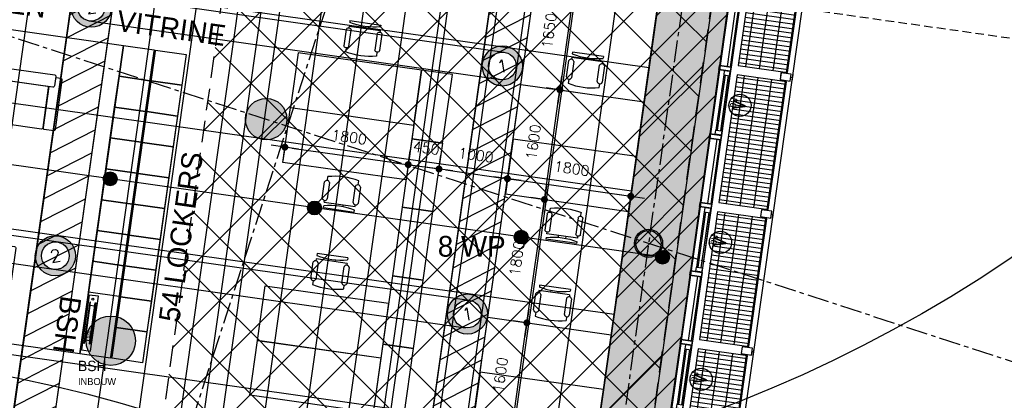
# Model space of a CAD drawing. Header units: millimetres. Extents: x -4106 to 114694, y -37499 to 54647.
# Tile 93 of 109: x 82098 to 96333, y 1780 to 7281. Entities that reach past the tile are written whole.
import ezdxf
from ezdxf.enums import TextEntityAlignment as Align

# ---------------------------------------------------------------- set-up
doc = ezdxf.new("R2010")
doc.units = ezdxf.units.MM
doc.header["$LTSCALE"] = 50
for name, pattern in [('B0301', [25, 12.5, -6.25, 0, -6.25]), ('B0401', [7.5, 5, -2.5]), ('B0702', [4.6875, 3.125, -1.5625]), ('XREF_05-werkset$0$B0702', [4.6875, 3.125, -1.5625]), ('XREF_STRAMIEN$0$B0201', [50, 31.25, -6.25, 6.25, -6.25])]:
    doc.linetypes.add(name, pattern=pattern)
for name, color, linetype in [('FOK_ BRANDSLANGHASPELS', 2, 'Continuous'), ('FOK_02B_SOLIDS', 253, 'Continuous'), ('FOK_05---_TEKST_25', 2, 'Continuous'), ('FOK_07_STRAMIEN', 13, 'B0301'), ('FOK_08---_MAATVOERING', 2, 'Continuous'), ('FOK_22_BINNENWANDEN', 2, 'Continuous'), ('FOK_72_VAST MEUBILAIR', 1, 'Continuous'), ('FOK_82_LOS MEUBILAIR', 1, 'Continuous'), ('XREF_05-werkset$0$AA23NH2-_STAAL', 242, 'Continuous'), ('XREF_05-werkset$0$AA28G---_PREFABBETON', 242, 'Continuous'), ('XREF_05-werkset$0$AI28XH2-_STAAL', 1, 'Continuous'), ('XREF_05-werkset$0$AI31----_BUITENKOZ', 242, 'Continuous'), ('XREF_05-werkset$0$AI31XH4-_ALUMINIUM', 242, 'Continuous'), ('XREF_05-werkset$0$AI32XI--_HOUT', 242, 'Continuous'), ('XREF_05-werkset$0$AL$1A---_ALGEMEEN', 7, 'Continuous'), ('XREF_05-werkset$0$AL21RO0-_GLASPLAAT', 2, 'Continuous'), ('XREF_05-werkset$0$AL23NH2-_STAAL', 1, 'Continuous'), ('XREF_05-werkset$0$AL28G---_PREFABBETON', 4, 'Continuous'), ('XREF_05-werkset$0$AL28XH2-_STAAL', 4, 'Continuous'), ('XREF_05-werkset$0$AL31----_BUITENKOZ', 2, 'Continuous'), ('XREF_05-werkset$0$AL31XH4-_ALUMINIUM', 2, 'Continuous'), ('XREF_05-werkset$0$ALR3OR3-_OPPR30', 242, 'Continuous'), ('XREF_05-werkset$0$AT$1A---_ALGEMEEN', 7, 'Continuous'), ('XREF_05-werkset$0$AT$8A---_HULPLIJNEN', 241, 'Continuous'), ('XREF_05_PLAFOND$0$AA00VV4-_SOLID252', 254, 'Continuous'), ('XREF_05_PLAFOND$0$AA45----_PLAFONDAFW', 1, 'Continuous'), ('XREF_05_PLAFOND$0$AI45----_PLAFONDAFW', 2, 'Continuous'), ('XREF_05_Sprinkler installatie$0$verzonken sprinkler', 6, 'Continuous'), ('XREF_05_Sprinkler installatie$0$WL524---', 4, 'Continuous'), ('XREF_05_Sprinkler installatie$0$WL531---', 3, 'Continuous'), ('XREF_05_Sprinkler installatie$0$WL6516--', 4, 'Continuous'), ('XREF_05_Vloergoot installaties$0$EL6131--_VG', 3, 'Continuous'), ('XREF_05_Vloergoot installaties$0$EL6222--', 3, 'Continuous'), ('XREF_STRAMIEN$0$AL$7A---_STRAMIEN', 1, 'XREF_STRAMIEN$0$B0201')]:
    doc.layers.add(name, color=color, linetype=linetype)
doc.styles.add('FOK-DIM', font='romans.shx')
doc.styles.add('XREF_05-werkset$0$00_100', font='ABTPR.SHX', dxfattribs={"width": 0.8, "height": 120})
doc.styles.add('XREF_05-werkset$0$02_100', font='ABTPR.SHX', dxfattribs={"width": 0.8, "height": 250})
doc.styles.add('XREF_05_Sprinkler installatie$0$Standard', font='txt')
doc.styles.add('XREF_05_Vloergoot installaties$0$BURO-018', font='simplex.shx', dxfattribs={"height": 180})
doc.dimstyles.new('FOK-100', dxfattribs={"dimscale": 100, "dimtxt": 1.5, "dimasz": 1, "dimexe": 2, "dimexo": 0, "dimgap": 2, "dimtad": 1, "dimdec": 0, "dimzin": 11, "dimdsep": 46, "dimtxsty": 'FOK-DIM', "dimblk1": 'DOT', "dimblk2": 'DOT', "dimsah": 1, "dimcen": 2.5, "dimclrd": 256, "dimclre": 256, "dimclrt": 256, "dimadec": 0, "dimazin": 0, "dimtfac": 1, "dimtdec": 0, "dimtix": 1, "dimtmove": 2, "dimatfit": 3, "dimldrblk": 'DOT', "dimfxl": 2, "dimtolj": 1, "dimtzin": 0, "dimarcsym": 0})
pattern_1 = [(27.02, (0, 0), (-124.9329, 244.9832), [])]

# ---------------------------------------------------------------- blocks, each defined once
blk = doc.blocks.new('XREF_05-werkset$0$V-H-28G001_B09145W02')
at = {"layer": 'XREF_05-werkset$0$AA28G---_PREFABBETON'}
h = blk.add_hatch(color=254, dxfattribs=at)
edge = h.paths.add_edge_path()
edge.add_arc((0, 0), 300, 0, 360)
h = blk.add_hatch(dxfattribs=at)
h.set_pattern_fill('KALKZST', color=1, scale=880, style=0)
h.set_pattern_definition([(45, (-25612.5, -9670.3), (-390.278, 390.278), [])])
edge = h.paths.add_edge_path()
edge.add_arc((0, 0), 300, 0, 360)
at = {"layer": 'XREF_05-werkset$0$AL28G---_PREFABBETON'}
blk.add_circle((0, 0), 300, dxfattribs=at)
blk = doc.blocks.new('XREF_05-werkset$0$281B406F')
for radius in [203, 183]:
    blk.add_circle((0, 0), radius)
blk = doc.blocks.new('XREF_05-werkset$0$V-H-28X00A_09145B1')
blk.add_blockref('XREF_05-werkset$0$V-H-28G001_B09145W02', (85662, 5843))
at = {"layer": 'XREF_05-werkset$0$AL28XH2-_STAAL'}
blk.add_blockref('XREF_05-werkset$0$281B406F', (91190, 4049), dxfattribs=at)
blk = doc.blocks.new('XREF_05-werkset$0$281KOF8D')
blk.add_lwpolyline([(-50, -75), (50, -75), (50, 75), (-50, 75)], close=True)
blk = doc.blocks.new('XREF_05-werkset$0$V-H-00-01Z_09145B1')
at = {"layer": 'XREF_05-werkset$0$AA23NH2-_STAAL', "color": 13}
for p, q in [((108, -820), (108, -100)), ((174, -820), (174, -100)), ((240, -820), (240, -100)), ((306, -820), (306, -100)), ((372, -820), (372, -100)), ((438, -820), (438, -100)), ((504, -820), (504, -100)), ((570, -820), (570, -100)), ((636, -820), (636, -100)), ((702, -820), (702, -100)), ((768, -820), (768, -100)), ((834, -820), (834, -100)), ((900, -820), (900, -100)), ((966, -820), (966, -100)), ((1032, -820), (1032, -100)), ((1098, -820), (1098, -100)), ((1164, -820), (1164, -100)), ((1230, -820), (1230, -100)), ((1296, -820), (1296, -100)), ((1362, -820), (1362, -100)), ((1428, -820), (1428, -100)), ((1494, -820), (1494, -100)), ((1560, -820), (1560, -100)), ((1626, -820), (1626, -100)), ((1692, -820), (1692, -100)), ((1758, -820), (1758, -100)), ((1824, -820), (1824, -100)), ((1890, -820), (1890, -100)), ((67, -211), (1933, -211)), ((67, -409), (1933, -409)), ((67, -607), (1933, -607)), ((67, -805), (1933, -805))]:
    blk.add_line(p, q, dxfattribs=at)
at = {"layer": 'XREF_05-werkset$0$AI28XH2-_STAAL'}
for p, q in [((-50, -901), (50, -901)), ((1950, -901), (2050, -901))]:
    blk.add_line(p, q, dxfattribs=at)
at = {"layer": 'XREF_05-werkset$0$AL21RO0-_GLASPLAAT', "color": 3}
blk.add_lwpolyline([(0, -900), (2000, -900)], dxfattribs=at)
at = {"layer": 'XREF_05-werkset$0$AL23NH2-_STAAL'}
blk.add_lwpolyline([(1933, -100), (67, -100), (67, -820), (67, -820), (67, -820), (1933, -820), (1933, -100), (1933, -100)], close=True, dxfattribs=at)
at = {"layer": 'XREF_05-werkset$0$AL28XH2-_STAAL'}
for p, q in [((0, -901), (0, -875)), ((2000, -901), (2000, -875))]:
    blk.add_line(p, q, dxfattribs=at)
at = {"layer": 'XREF_05-werkset$0$AL28XH2-_STAAL', "rotation": 180}
for p in [(0, -800), (2000, -800)]:
    blk.add_blockref('XREF_05-werkset$0$281KOF8D', p, dxfattribs=at)
blk = doc.blocks.new('XREF_05-werkset$0$V-K-39-003X_B09145W02')
at = {"color": 0, "linetype": 'ByBlock'}
blk.add_lwpolyline([(60, 9), (60, -161), (0, -161), (0, 9)], close=True, dxfattribs=at)
blk = doc.blocks.new('XREF_05-werkset$0$V-K-39-003S_B09145W02')
at = {"color": 0, "linetype": 'ByBlock'}
blk.add_lwpolyline([(-60, 9), (-60, -161), (0, -161), (0, 9)], close=True, dxfattribs=at)
blk = doc.blocks.new('XREF_05-werkset$0$V-H-31-00KS_B09145W02')
at = {"layer": 'XREF_05-werkset$0$AI31----_BUITENKOZ'}
for p, q in [((-60, 89.5), (-1000, 89.5)), ((-60, -80.5), (-1000, -80.5))]:
    blk.add_line(p, q, dxfattribs=at)
at = {"layer": 'XREF_05-werkset$0$AL31----_BUITENKOZ'}
for p, q in [((-60, -20.5), (-1000, -20.5)), ((-60, -65.5), (-1000, -65.5))]:
    blk.add_line(p, q, dxfattribs=at)
for name, p in [('XREF_05-werkset$0$V-K-39-003X_B09145W02', (-1060, 80.5)), ('XREF_05-werkset$0$V-K-39-003S_B09145W02', (0, 80.5))]:
    blk.add_blockref(name, p, dxfattribs=at)
blk = doc.blocks.new('XREF_05-werkset$0$V-K-39-005X_B09145W02')
at = {"color": 0}
blk.add_lwpolyline([(67, 0), (67, -85), (0, -85), (0, 0)], close=True, dxfattribs=at)
blk = doc.blocks.new('XREF_05-werkset$0$V-K-39-005S_B09145W02')
at = {"color": 0}
blk.add_lwpolyline([(-67, 0), (-67, -85), (0, -85), (0, 0)], close=True, dxfattribs=at)
blk = doc.blocks.new('XREF_05-werkset$0$V-H-31-00JS_B09145W02')
at = {"layer": 'XREF_05-werkset$0$AI31XH4-_ALUMINIUM'}
for p, q in [((-60, 90), (-1000, 90)), ((-127, 10), (-933, 10)), ((-60, -80), (-1000, -80)), ((-127, -76), (-933, -76))]:
    blk.add_line(p, q, dxfattribs=at)
at = {"layer": 'XREF_05-werkset$0$AL$1A---_ALGEMEEN'}
blk.add_circle((-530, -284), 161, dxfattribs=at)
at = {"layer": 'XREF_05-werkset$0$AL31XH4-_ALUMINIUM'}
for p, q in [((-127, -10), (-933, -10)), ((-127, -56), (-933, -56))]:
    blk.add_line(p, q, dxfattribs=at)
for name, p in [('XREF_05-werkset$0$V-K-39-003X_B09145W02', (-1060, 80)), ('XREF_05-werkset$0$V-K-39-003S_B09145W02', (0, 80))]:
    blk.add_blockref(name, p, dxfattribs=at)
at = {"layer": 'XREF_05-werkset$0$AL31XH4-_ALUMINIUM', "xscale": 0.8955223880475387}
for name, p in [('XREF_05-werkset$0$V-K-39-005X_B09145W02', (-993, 10)), ('XREF_05-werkset$0$V-K-39-005S_B09145W02', (-67, 10))]:
    blk.add_blockref(name, p, dxfattribs=at)
at = {"layer": 'XREF_05-werkset$0$AT$1A---_ALGEMEEN', "color": 7, "style": 'XREF_05-werkset$0$02_100', "width": 0.8}
blk.add_text('v', height=250, dxfattribs=at).set_placement((-530, -241), align=Align.MIDDLE_CENTER)
at = {"layer": 'XREF_05-werkset$0$AT$8A---_HULPLIJNEN', "color": 1, "style": 'XREF_05-werkset$0$00_100', "width": 0.8}
blk.add_text('bu', height=120, dxfattribs=at).set_placement((-577, -234))
blk = doc.blocks.new('XREF_05-werkset')
at = {"layer": 'XREF_05-werkset$0$AI32XI--_HOUT'}
blk.add_lwpolyline([(31191, 21080), (22128, 21566), (24131, 36865), (96261, 36865), (87027, -28343), (68250, -22249)], dxfattribs=at)
at = {"layer": 'XREF_05-werkset$0$ALR3OR3-_OPPR30', "linetype": 'XREF_05-werkset$0$B0702'}
blk.add_lwpolyline([(60436, 20099), (31231, 21828), (22997, 22270), (24807, 36095), (95374, 36095), (86393, -27328), (68974, -21675), (69214, 10716, 0.399143)], format="xyb", close=True, dxfattribs=at)
blk.add_blockref('XREF_05-werkset$0$V-H-28X00A_09145B1', (0, 0))
at = {"color": 4, "rotation": 81.940000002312}
for p in [(92379, 6566), (92099, 4586), (91818, 2606), (91538, 625)]:
    blk.add_blockref('XREF_05-werkset$0$V-H-00-01Z_09145B1', p, dxfattribs=at)
at = {"rotation": 81.940000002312}
for name, p in [('XREF_05-werkset$0$V-H-31-00KS_B09145W02', (92444, 7597)), ('XREF_05-werkset$0$V-H-31-00JS_B09145W02', (92304, 6607)), ('XREF_05-werkset$0$V-H-31-00KS_B09145W02', (92163, 5617)), ('XREF_05-werkset$0$V-H-31-00JS_B09145W02', (92023, 4627)), ('XREF_05-werkset$0$V-H-31-00KS_B09145W02', (91883, 3637)), ('XREF_05-werkset$0$V-H-31-00JS_B09145W02', (91743, 2647))]:
    blk.add_blockref(name, p, dxfattribs=at)
blk = doc.blocks.new('XREF_STRAMIEN')
at = {"layer": 'XREF_STRAMIEN$0$AL$7A---_STRAMIEN', "ltscale": 0.2}
for p, q in [((96792.1, 43612.9), (86223.3, -31020.5)), ((4081.1, 32318.5), (99881.1, 1228.2))]:
    blk.add_line(p, q, dxfattribs=at)
blk.add_lwpolyline([(98261.3, 43612.9), (74241, -30401.8)], dxfattribs=at)
blk = doc.blocks.new('XREF_05_PLAFOND')
at = {"layer": 'XREF_05_PLAFOND$0$AA00VV4-_SOLID252'}
h = blk.add_hatch(color=256, dxfattribs=at)
edge = h.paths.add_edge_path(flags=16)
edge.add_line((31231, 21828), (22997, 22270))
edge.add_line((22997, 22270), (24807, 36095))
edge.add_line((24807, 36095), (95374, 36095))
edge.add_line((95374, 36095), (86393, -27328))
edge.add_line((86393, -27328), (68974, -21675))
edge.add_line((68974, -21675), (69214, 10716))
edge.add_arc((59885, 10785), 9330, 359.5745, 446.6108)
edge.add_line((60436, 20099), (31231, 21828))
edge = h.paths.add_edge_path()
edge.add_line((31161, 20520), (31178, 20830))
edge.add_line((31178, 20830), (60378, 19101))
edge.add_arc((59885, 10785), 8330, -0.4255, 86.6075, ccw=False)
edge.add_line((68215, 10723), (67969, -22305))
edge.add_line((67969, -22305), (67940, -22396))
edge.add_line((67940, -22396), (87220, -28653))
edge.add_line((87220, -28653), (96531, 37100))
edge.add_line((96531, 37100), (23925, 37100))
edge.add_line((23925, 37100), (21807, 20927))
edge.add_line((21807, 20927), (31096, 20429))
edge.add_line((31096, 20429), (31101, 20524))
edge.add_line((31101, 20524), (31161, 20520))
at = {"layer": 'XREF_05_PLAFOND$0$AA45----_PLAFONDAFW'}
h = blk.add_hatch(dxfattribs=at)
h.set_pattern_fill('ANSI31', color=256, scale=2200, angle=342.02, style=0)
h.set_pattern_definition(pattern_1)
h.paths.add_polyline_path([(84076, -26576), (84655, -26764), (93556, 36095), (92950, 36095)])
h = blk.add_hatch(dxfattribs=at)
h.set_pattern_fill('ANSI31', color=256, scale=2200, angle=342.02, style=0)
h.set_pattern_definition(pattern_1)
edge = h.paths.add_edge_path()
edge.add_line((79924, -13100), (78282, -24696))
edge.add_line((78282, -24696), (78861, -24884))
edge.add_line((78861, -24884), (85620, 22847))
edge.add_line((85620, 22847), (85032, 22975))
edge.add_line((85032, 22975), (80378, -9893))
edge.add_arc((74999, -10767), 5450, -25.3452, 9.2252, ccw=False)
at = {"layer": 'XREF_05_PLAFOND$0$AI45----_PLAFONDAFW'}
h = blk.add_hatch(dxfattribs=at)
h.set_pattern_fill('_USER,_O', color=256, scale=600, angle=90, pattern_type=0)
h.set_pattern_definition([(81.94, (95233.5, 35104.6), (-594.073, 84.126), [])])
edge = h.paths.add_edge_path(flags=16)
edge.add_arc((41622, 26897), 5450, 0, 360)
h.paths.add_polyline_path([(49934, 30177), (51534, 30177), (51534, 27777), (49934, 27777)], flags=16)
edge = h.paths.add_edge_path(flags=16)
edge.add_arc((86127, 26613), 3800, 0, 360)
edge = h.paths.add_edge_path(flags=16)
edge.add_arc((74999, -10767), 5450, 0, 360)
edge = h.paths.add_edge_path()
edge.add_line((31231, 21828), (22997, 22270))
edge.add_line((22997, 22270), (24807, 36095))
edge.add_line((24807, 36095), (95374, 36095))
edge.add_line((95374, 36095), (86393, -27328))
edge.add_line((86393, -27328), (68974, -21675))
edge.add_line((68974, -21675), (69214, 10716))
edge.add_arc((59885, 10785), 9330, 359.5745, 446.6108)
edge.add_line((60436, 20099), (31231, 21828))
h = blk.add_hatch(dxfattribs=at)
h.set_pattern_fill('_USER,_O', color=256, scale=1800, pattern_type=0)
h.set_pattern_definition([(351.94, (95233.5, 35104.6), (252.378, 1782.22), [])])
edge = h.paths.add_edge_path(flags=16)
edge.add_arc((74999, -10767), 5450, 0, 360)
edge = h.paths.add_edge_path(flags=16)
edge.add_arc((41622, 26897), 5450, 0, 360)
h.paths.add_polyline_path([(49934, 30177), (51534, 30177), (51534, 27777), (49934, 27777)], flags=16)
edge = h.paths.add_edge_path(flags=16)
edge.add_arc((86127, 26613), 3800, 0, 360)
edge = h.paths.add_edge_path()
edge.add_line((31231, 21828), (22997, 22270))
edge.add_line((22997, 22270), (24807, 36095))
edge.add_line((24807, 36095), (95374, 36095))
edge.add_line((95374, 36095), (86393, -27328))
edge.add_line((86393, -27328), (68974, -21675))
edge.add_line((68974, -21675), (69214, 10716))
edge.add_arc((59885, 10785), 9330, 359.5745, 446.6108)
edge.add_line((60436, 20099), (31231, 21828))
at = {"layer": 'XREF_05_PLAFOND$0$AA45----_PLAFONDAFW'}
blk.add_lwpolyline([(84076, -26576), (84655, -26764), (93556, 36095), (92950, 36095)], close=True, dxfattribs=at)
blk.add_lwpolyline([(79924, -13100), (78282, -24696), (78861, -24884), (85620, 22847), (85032, 22975), (80378, -9893, -0.151996)], format="xyb", close=True, dxfattribs=at)
blk = doc.blocks.new('XREF_05_Sprinkler installatie$0$SP-KOP02')
at = {"color": 0, "linetype": 'Continuous'}
for p, q in [((-0.87, -0.02), (0.02, 0.87)), ((-0.85, -0.22), (0.22, 0.85)), ((-0.84, 0.23), (-0.23, 0.84)), ((-0.79, -0.38), (0.38, 0.79)), ((-0.7, -0.52), (0.52, 0.7)), ((-0.6, -0.64), (0.64, 0.6)), ((-0.47, -0.74), (0.74, 0.47)), ((-0.32, -0.81), (0.81, 0.32)), ((-0.14, -0.86), (0.86, 0.14)), ((0.07, -0.87), (0.87, -0.07)), ((0.38, -0.79), (0.79, -0.38))]:
    blk.add_line(p, q, dxfattribs=at)
at = {"color": 0, "linetype": 'Continuous', "const_width": 0.875}
blk.add_lwpolyline([(-0.44, 0, 1), (0.44, 0, 1)], format="xyb", close=True, dxfattribs=at)
at = {"color": 0, "linetype": 'Continuous'}
for radius in [1, 0.875]:
    blk.add_circle((0, 0), radius, dxfattribs=at)
at = {"color": 0, "linetype": 'Continuous', "style": 'XREF_05_Sprinkler installatie$0$Standard', "flags": 1}
for tag, p in [('SP_MATCODE', (2, 2)), ('SP_TEMP', (2, -3)), ('SP_DOORL', (2, -5)), ('SP_KFACT', (2, -7)), ('SP_SPRHK', (2, -9)), ('SP_KLEP', (2, -11))]:
    blk.add_attdef(tag, p, '', height=1, dxfattribs=at)
blk = doc.blocks.new('XREF_05_Sprinkler installatie')
at = {"layer": 'XREF_05_Sprinkler installatie$0$verzonken sprinkler'}
h = blk.add_hatch(dxfattribs=at)
h.set_pattern_fill('JIS_WOOD', color=256, scale=500, style=0)
h.set_pattern_definition([(45, (3.27, -36464.7), (-250, 250), [])])
h.paths.add_polyline_path([(24807, 36095), (95374, 36095), (86393, -27327), (68969, -21673), (69211, 10226), (69062, 12468), (68691, 13867), (68341, 14728), (67609, 16019), (67276, 16479), (66138, 17710), (64799, 18714), (64109, 19104), (63010, 19574), (61838, 19909), (60552, 20091), (59093, 20179), (23005, 22333)], flags=16)
h.paths.add_polyline_path([(24131, 36865), (96542, 37109), (87228, -28665), (68231, -22243), (68457, 9789), (68440, 11432), (68332, 12290), (67835, 13662), (67691, 14033), (66839, 15594), (65842, 16785), (63694, 18334), (62337, 18877), (59567, 19359), (56814, 19564), (22128, 21567)])
for points in [[(24131, 36865), (96542, 37109), (87228, -28665), (68231, -22243), (68457, 9789), (68440, 11432), (68332, 12290), (67835, 13662), (67691, 14033), (66839, 15594), (65842, 16785), (63694, 18334), (62337, 18877), (59567, 19359), (56814, 19564), (22128, 21567)], [(24807, 36095), (95374, 36095), (86393, -27327), (68969, -21673), (69211, 10226), (69062, 12468), (68691, 13867), (68341, 14728), (67609, 16019), (67276, 16479), (66138, 17710), (64799, 18714), (64109, 19104), (63010, 19574), (61838, 19909), (60552, 20091), (59093, 20179), (23005, 22333)]]:
    blk.add_lwpolyline(points, close=True, dxfattribs=at)
at = {"layer": 'XREF_05_Sprinkler installatie$0$WL524---'}
for p, q in [((81514, -21380), (87643, 21897)), ((80410, 5412), (91438, 3850))]:
    blk.add_line(p, q, dxfattribs=at)
at = {"layer": 'XREF_05_Sprinkler installatie$0$WL531---'}
blk.add_line((86405, -5152), (88811, 11841), dxfattribs=at)
at = {"layer": 'XREF_05_Sprinkler installatie$0$WL6516--', "xscale": 99.9999999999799, "yscale": 100, "zscale": 100, "rotation": 7.589429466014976}
for p in [(83407, 4980), (86359, 4559), (89347, 4139), (91392, 3847)]:
    blk.add_blockref('XREF_05_Sprinkler installatie$0$SP-KOP02', p, dxfattribs=at)
blk = doc.blocks.new('XREF_05_Vloergoot installaties$0$E00415')
at = {"linetype": 'Continuous'}
h = blk.add_hatch(color=0, dxfattribs=at)
edge = h.paths.add_edge_path()
edge.add_arc((0, 0), 2.9, 0, 360)
edge = h.paths.add_edge_path(flags=16)
edge.add_arc((0, 0), 2, 0, 360)
at = {"color": 0, "linetype": 'Continuous'}
for radius in [2.9, 2]:
    blk.add_circle((0, 0), radius, dxfattribs=at)
at = {"color": 0, "linetype": 'Continuous', "style": 'XREF_05_Vloergoot installaties$0$BURO-018'}
for tag, p in [('E_GKAST', (0, 8)), ('E_GROEP', (0, 5)), ('E_SGROEP', (4.5, 5))]:
    blk.add_attdef(tag, text='', height=1.8, dxfattribs=at).set_placement(p, align=Align.MIDDLE)
at = {"color": 0, "linetype": 'Continuous', "style": 'XREF_05_Vloergoot installaties$0$BURO-018', "flags": 1}
for tag, p in [('E_VERMCODE', (13, 5)), ('E_MATCODE', (0, 0))]:
    blk.add_attdef(tag, text='', height=1.8, dxfattribs=at).set_placement(p, align=Align.MIDDLE)
blk = doc.blocks.new('XREF_05_Vloergoot installaties')
at = {"layer": 'XREF_05_Vloergoot installaties$0$EL6131--_VG'}
for p, q in [((92915, 35131), (84341, -25462)), ((93311, 35075), (84737, -25518)), ((83160, 7659), (89104, 6810)), ((83104, 7263), (89048, 6414)), ((70764, 5757), (88598, 3225)), ((70709, 5361), (88543, 2829))]:
    blk.add_line(p, q, dxfattribs=at)
at = {"layer": 'XREF_05_Vloergoot installaties$0$EL6222--'}
ref = blk.add_blockref('XREF_05_Vloergoot installaties$0$E00415', (83132, 7461), dxfattribs=dict(at, xscale=100.000000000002, yscale=100, zscale=100, rotation=351.5354125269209))
ref.add_attrib('E_GROEP', '2', dxfattribs={"layer": '0', "color": 1, "linetype": 'Continuous', "height": 180, "rotation": 9.5113, "style": 'XREF_05_Vloergoot installaties$0$BURO-018'}).set_placement((83132, 7461), align=Align.MIDDLE)
ref = blk.add_blockref('XREF_05_Vloergoot installaties$0$E00415', (89076, 6612), dxfattribs=dict(at, xscale=100.000000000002, yscale=100, zscale=100, rotation=351.5354125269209))
ref.add_attrib('E_GROEP', '1', dxfattribs={"layer": '0', "color": 1, "linetype": 'Continuous', "height": 180, "rotation": 9.5113, "style": 'XREF_05_Vloergoot installaties$0$BURO-018'}).set_placement((89076, 6612), align=Align.MIDDLE)
ref = blk.add_blockref('XREF_05_Vloergoot installaties$0$E00415', (82614, 3869), dxfattribs=dict(at, xscale=100.000000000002, yscale=100, zscale=100, rotation=351.5354125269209))
ref.add_attrib('E_GROEP', '2', dxfattribs={"layer": '0', "color": 1, "linetype": 'Continuous', "height": 180, "rotation": 9.5113, "style": 'XREF_05_Vloergoot installaties$0$BURO-018'}).set_placement((82614, 3869), align=Align.MIDDLE)
ref = blk.add_blockref('XREF_05_Vloergoot installaties$0$E00415', (88571, 3027), dxfattribs=dict(at, xscale=100.000000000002, yscale=100, zscale=100, rotation=351.5354125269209))
ref.add_attrib('E_GROEP', '1', dxfattribs={"layer": '0', "color": 1, "linetype": 'Continuous', "height": 180, "rotation": 9.5113, "style": 'XREF_05_Vloergoot installaties$0$BURO-018'}).set_placement((88571, 3027), align=Align.MIDDLE)
blk = doc.blocks.new('A$C4D8164B4')
at = {"layer": 'FOK_ BRANDSLANGHASPELS'}
h = blk.add_hatch(color=252, dxfattribs=at)
edge = h.paths.add_edge_path()
edge.add_arc((20129, 20117), 357, 0, 360)
at = {"layer": 'FOK_ BRANDSLANGHASPELS', "color": 2}
blk.add_circle((20000, 20000), 20000, dxfattribs=at)
at = {"layer": 'FOK_ BRANDSLANGHASPELS', "color": 6}
blk.add_circle((20129, 20117), 357, dxfattribs=at)
blk = doc.blocks.new('WP 1600-800')
at = {"linetype": 'Continuous'}
for p, q in [((569, 1600), (595, 1600)), ((569, 1600), (569, 1150)), ((648, 1600), (675, 1600)), ((648, 1600), (648, 1150)), ((701, 1636), (940, 1636)), ((966, 1600), (1022, 1600)), ((648, 1428), (620, 1428)), ((940, 1564), (701, 1564)), ((621, 1322), (648, 1322)), ((569, 1150), (595, 1150)), ((648, 1150), (675, 1150)), ((701, 1186), (940, 1186)), ((966, 1150), (1022, 1150)), ((936, 1113), (697, 1113))]:
    blk.add_line(p, q, dxfattribs=at)
blk.add_lwpolyline([(1134, 2275), (1934, 2275), (1934, 475), (1134, 475)], close=True)
for centre, radius, start, end in [((-349, 1375), 971, 346.5803, 13.4197), ((713, 1600), 37.7, 107.2856, 252.7144), ((929, 1600), 37.7, 287.2856, 72.7144), ((78, 1375), 971, 346.5803, 13.4197), ((711, 1149), 38.2, 104.3544, 248.7073), ((926, 1150), 38.2, 284.3544, 68.7073)]:
    blk.add_arc(centre, radius, start, end, dxfattribs=at)
blk = doc.blocks.new('DOT')
at = {"color": 0}
blk.add_line((-2, 0), (2, 0), dxfattribs=at)
at = {"color": 0, "const_width": 0.5}
blk.add_lwpolyline([(-0.25, 0, 1), (0.25, 0, 1)], format="xyb", close=True, dxfattribs=at)
blk = doc.blocks.new('*D128')
at = {"layer": 'Defpoints', "color": 0}
for p in [(89431, 2900), (89431, 2900), (89207, 1316)]:
    blk.add_point(p, dxfattribs=at)
at = {"layer": 'FOK_08---_MAATVOERING', "lineweight": -2}
for p, q in [((89431, 2900), (89233, 2928)), ((89221, 1415), (89417, 2801)), ((89207, 1316), (89009, 1344))]:
    blk.add_line(p, q, dxfattribs=at)
at = {"layer": 'FOK_08---_MAATVOERING', "lineweight": -2, "xscale": 100, "yscale": 100, "zscale": 100}
for p, rotation in [((89431, 2900), 81.93999999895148), ((89207, 1316), 261.9399999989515)]:
    blk.add_blockref('DOT', p, dxfattribs=dict(at, rotation=rotation))
at = {"layer": 'FOK_08---_MAATVOERING', "insert": (89047, 2147), "char_height": 150, "attachment_point": 5, "rotation": 81.94, "style": 'FOK-DIM'}
blk.add_mtext('\\A1;1600', dxfattribs=at)
blk = doc.blocks.new('*D129')
at = {"layer": 'Defpoints', "color": 0}
for p in [(89684, 4682), (89684, 4682), (89431, 2900)]:
    blk.add_point(p, dxfattribs=at)
at = {"layer": 'FOK_08---_MAATVOERING', "lineweight": -2}
for p, q in [((89684, 4682), (89486, 4711)), ((89445, 2999), (89670, 4583)), ((89431, 2900), (89233, 2928))]:
    blk.add_line(p, q, dxfattribs=at)
at = {"layer": 'FOK_08---_MAATVOERING', "lineweight": -2, "xscale": 100, "yscale": 100, "zscale": 100}
for p, rotation in [((89684, 4682), 81.93999999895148), ((89431, 2900), 261.9399999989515)]:
    blk.add_blockref('DOT', p, dxfattribs=dict(at, rotation=rotation))
at = {"layer": 'FOK_08---_MAATVOERING', "insert": (89285, 3830), "char_height": 150, "attachment_point": 5, "rotation": 81.94, "style": 'FOK-DIM'}
blk.add_mtext('\\A1;1800', dxfattribs=at)
blk = doc.blocks.new('*D130')
at = {"layer": 'Defpoints', "color": 0}
for p in [(89908, 6267), (89908, 6267), (89684, 4682)]:
    blk.add_point(p, dxfattribs=at)
at = {"layer": 'FOK_08---_MAATVOERING', "lineweight": -2}
for p, q in [((89908, 6267), (89710, 6295)), ((89698, 4781), (89894, 6168)), ((89684, 4682), (89486, 4711))]:
    blk.add_line(p, q, dxfattribs=at)
at = {"layer": 'FOK_08---_MAATVOERING', "lineweight": -2, "xscale": 100, "yscale": 100, "zscale": 100}
for p, rotation in [((89908, 6267), 81.93999999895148), ((89684, 4682), 261.9399999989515)]:
    blk.add_blockref('DOT', p, dxfattribs=dict(at, rotation=rotation))
at = {"layer": 'FOK_08---_MAATVOERING', "insert": (89524, 5513), "char_height": 150, "attachment_point": 5, "rotation": 81.94, "style": 'FOK-DIM'}
blk.add_mtext('\\A1;1600', dxfattribs=at)
blk = doc.blocks.new('*D131')
at = {"layer": 'Defpoints', "color": 0}
for p in [(90139, 7900), (89908, 6267), (89908, 6267)]:
    blk.add_point(p, dxfattribs=at)
at = {"layer": 'FOK_08---_MAATVOERING', "lineweight": -2}
for p, q in [((90139, 7900), (89941, 7928)), ((90125, 7801), (89922, 6366)), ((89908, 6267), (90106, 6239))]:
    blk.add_line(p, q, dxfattribs=at)
at = {"layer": 'FOK_08---_MAATVOERING', "lineweight": -2, "xscale": 100, "yscale": 100, "zscale": 100}
for p, rotation in [((90139, 7900), 81.93999999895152), ((89908, 6267), 261.9399999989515)]:
    blk.add_blockref('DOT', p, dxfattribs=dict(at, rotation=rotation))
at = {"layer": 'FOK_08---_MAATVOERING', "insert": (89752, 7122), "char_height": 150, "attachment_point": 5, "rotation": 81.94, "style": 'FOK-DIM'}
blk.add_mtext('\\A1;1650', dxfattribs=at)
blk = doc.blocks.new('kast')
at = {"layer": 'FOK_82_LOS MEUBILAIR'}
blk.add_lwpolyline([(-1052, -305), (-62, -446), (1, 0), (-989, 140)], close=True, dxfattribs=at)
blk = doc.blocks.new('*D133')
at = {"layer": 'Defpoints', "color": 0}
for p in [(85932, 5438), (87715, 5186), (87715, 5186)]:
    blk.add_point(p, dxfattribs=at)
at = {"layer": 'FOK_08---_MAATVOERING', "lineweight": -2}
for p, q in [((85932, 5438), (85904, 5240)), ((86031, 5424), (87616, 5200)), ((87715, 5186), (87743, 5384))]:
    blk.add_line(p, q, dxfattribs=at)
at = {"layer": 'FOK_08---_MAATVOERING', "lineweight": -2, "xscale": 100, "yscale": 100, "zscale": 100}
for p, rotation in [((85932, 5438), 171.9399999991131), ((87715, 5186), 351.9399999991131)]:
    blk.add_blockref('DOT', p, dxfattribs=dict(at, rotation=rotation))
at = {"layer": 'FOK_08---_MAATVOERING', "insert": (86862, 5584), "char_height": 150, "attachment_point": 5, "rotation": 351.94, "style": 'FOK-DIM'}
blk.add_mtext('\\A1;1800', dxfattribs=at)
blk = doc.blocks.new('*D134')
at = {"layer": 'Defpoints', "color": 0}
for p in [(87715, 5186), (88160, 5123), (88160, 5123)]:
    blk.add_point(p, dxfattribs=at)
at = {"layer": 'FOK_08---_MAATVOERING', "lineweight": -2}
for p, q in [((87715, 5186), (87743, 5384)), ((88160, 5123), (88188, 5321)), ((87616, 5200), (87517, 5214)), ((87715, 5186), (88160, 5123)), ((88259, 5109), (88358, 5095))]:
    blk.add_line(p, q, dxfattribs=at)
at = {"layer": 'FOK_08---_MAATVOERING', "lineweight": -2, "xscale": 100, "yscale": 100, "zscale": 100}
for p, rotation in [((87715, 5186), 351.9399999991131), ((88160, 5123), 171.9399999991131)]:
    blk.add_blockref('DOT', p, dxfattribs=dict(at, rotation=rotation))
at = {"layer": 'FOK_08---_MAATVOERING', "insert": (87976, 5427), "char_height": 150, "attachment_point": 5, "rotation": 351.94, "style": 'FOK-DIM'}
blk.add_mtext('\\A1;450', dxfattribs=at)
blk = doc.blocks.new('*D135')
at = {"layer": 'Defpoints', "color": 0}
for p in [(89178, 5181), (88160, 5123), (89150, 4983)]:
    blk.add_point(p, dxfattribs=at)
at = {"layer": 'FOK_08---_MAATVOERING', "lineweight": -2}
for p, q in [((88160, 5123), (88188, 5321)), ((89178, 5181), (89122, 4785)), ((88259, 5109), (89051, 4997))]:
    blk.add_line(p, q, dxfattribs=at)
at = {"layer": 'FOK_08---_MAATVOERING', "lineweight": -2, "xscale": 100, "yscale": 100, "zscale": 100}
for p, rotation in [((88160, 5123), 171.9399999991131), ((89150, 4983), 351.9399999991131)]:
    blk.add_blockref('DOT', p, dxfattribs=dict(at, rotation=rotation))
at = {"layer": 'FOK_08---_MAATVOERING', "insert": (88694, 5325), "char_height": 150, "attachment_point": 5, "rotation": 351.94, "style": 'FOK-DIM'}
blk.add_mtext('\\A1;1000', dxfattribs=at)
blk = doc.blocks.new('*D136')
at = {"layer": 'Defpoints', "color": 0}
for p in [(89178, 5181), (90932, 4730), (90932, 4730)]:
    blk.add_point(p, dxfattribs=at)
at = {"layer": 'FOK_08---_MAATVOERING', "lineweight": -2}
for p, q in [((89178, 5181), (89122, 4785)), ((89249, 4969), (90833, 4744)), ((90932, 4730), (90904, 4532))]:
    blk.add_line(p, q, dxfattribs=at)
at = {"layer": 'FOK_08---_MAATVOERING', "lineweight": -2, "xscale": 100, "yscale": 100, "zscale": 100}
for p, rotation in [((89150, 4983), 171.9399999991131), ((90932, 4730), 351.9399999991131)]:
    blk.add_blockref('DOT', p, dxfattribs=dict(at, rotation=rotation))
at = {"layer": 'FOK_08---_MAATVOERING', "insert": (90080, 5129), "char_height": 150, "attachment_point": 5, "rotation": 351.94, "style": 'FOK-DIM'}
blk.add_mtext('\\A1;1800', dxfattribs=at)
blk = doc.blocks.new('A$C094F4788')
at = {"layer": 'Defpoints'}
blk.add_lwpolyline([(5, 19), (104, 5)], dxfattribs=at)
blk.add_point((5, 19), dxfattribs=at)
at = {"layer": 'Defpoints', "color": 5}
for p in [(5, 19), (104, 5)]:
    blk.add_point(p, dxfattribs=at)
at = {"layer": 'FOK_22_BINNENWANDEN', "color": 5}
for centre in [(5, 19), (104, 5)]:
    blk.add_circle(centre, 5, dxfattribs=at)
blk = doc.blocks.new('bank-1zits')
for points in [[(-307, 620), (-307, 20, -0.414214), (-327, 0), (-467, 0, -0.414214), (-487, 20), (-487, 740, -0.414214), (-467, 760), (-387, 760)], [(307, 620), (307, 20, 0.414214), (327, 0), (467, 0, 0.414214), (487, 20), (487, 740, 0.414214), (467, 760), (387, 760)]]:
    blk.add_lwpolyline(points, format="xyb")
for points in [[(367, 800), (-367, 800, 0.414214), (-387, 780), (-387, 640, 0.414214), (-367, 620), (367, 620, 0.414214), (387, 640), (387, 780, 0.414214)], [(287, 0), (-287, 0, -0.414214), (-307, 20), (-307, 600, -0.414214), (-287, 620), (287, 620, -0.414214), (307, 600), (307, 20, -0.414214)]]:
    blk.add_lwpolyline(points, format="xyb", close=True)
blk = doc.blocks.new('A$C65DE4969')
for points in [[(195, 513), (279, 1107, 0.414214), (262, 1129), (124, 1149, 0.414214), (101, 1132), (0, 419, 0.414214), (17, 396), (96, 385)], [(2512, 187), (2596, 781, -0.414214), (2619, 798), (2758, 778, -0.414214), (2775, 755), (2674, 43, -0.414214), (2651, 26), (2572, 37)]]:
    blk.add_lwpolyline(points, format="xyb")
for points in [[(302, 1124), (2579, 803, -0.414214), (2596, 781), (2515, 206, -0.414214), (2492, 189), (215, 510, -0.414214), (198, 532), (279, 1107, -0.414214)], [(110, 343), (2546, 0, 0.414214), (2569, 17), (2589, 156, 0.414214), (2572, 178), (136, 521, 0.414214), (113, 504), (93, 365, 0.414214)]]:
    blk.add_lwpolyline(points, format="xyb", close=True)
blk = doc.blocks.new('A$C7E0F2D0E')
at = {"layer": 'FOK_72_VAST MEUBILAIR', "color": 253}
for points in [[(631, 5213), (5069, 4584), (4438, 129), (0, 757)], [(5006, 4139), (5069, 4584), (5514, 4521), (5451, 4076)], [(5469, 4073), (5532, 4519), (5978, 4456), (5915, 4010)], [(4942, 3693), (5006, 4139), (5451, 4076), (5388, 3630)], [(5406, 3628), (5469, 4073), (5915, 4010), (5851, 3564)], [(4879, 3248), (4942, 3693), (5388, 3630), (5325, 3185)], [(5343, 3182), (5406, 3628), (5851, 3564), (5788, 3119)], [(4816, 2802), (4879, 3248), (5325, 3185), (5262, 2739)], [(5280, 2736), (5343, 3182), (5788, 3119), (5725, 2673)], [(4753, 2356), (4816, 2802), (5262, 2739), (5199, 2293)], [(5217, 2291), (5280, 2736), (5725, 2673), (5662, 2228)], [(4690, 1911), (4753, 2356), (5199, 2293), (5136, 1848)], [(5153, 1845), (5217, 2291), (5662, 2228), (5599, 1782)], [(4627, 1465), (4690, 1911), (5136, 1848), (5073, 1402)], [(5090, 1400), (5153, 1845), (5599, 1782), (5536, 1337)], [(4564, 1020), (4627, 1465), (5073, 1402), (5009, 957)], [(5027, 954), (5090, 1400), (5536, 1337), (5473, 891)], [(4964, 509), (5027, 954), (5473, 891), (5410, 446)], [(4901, 63), (4964, 509), (5410, 446), (5347, 0)]]:
    blk.add_lwpolyline(points, close=True, dxfattribs=at)
at = {"layer": 'FOK_72_VAST MEUBILAIR'}
for points in [[(5069, 4584), (5514, 4521), (4883, 66), (4438, 129)], [(5512, 4503), (5530, 4501), (4904, 81), (4886, 83)], [(5532, 4519), (5978, 4456), (5347, 0), (4901, 63)]]:
    blk.add_lwpolyline(points, close=True, dxfattribs=at)
at = {"layer": 'FOK_82_LOS MEUBILAIR'}
blk.add_lwpolyline([(1759, 3155), (3047, 2973), (2949, 2279), (1662, 2462)], close=True, dxfattribs=at)
at = {"layer": 'FOK_22_BINNENWANDEN', "rotation": 90}
for p in [(4827, 6535), (5718, 6409), (6578, 6060)]:
    blk.add_blockref('A$C094F4788', p, dxfattribs=at)
at = {"layer": 'FOK_82_LOS MEUBILAIR', "xscale": -1, "rotation": 351.9400000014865}
for p in [(1322, 3742), (2461, 3581), (3600, 3420)]:
    blk.add_blockref('bank-1zits', p, dxfattribs=at)
at = {"layer": 'FOK_82_LOS MEUBILAIR'}
blk.add_blockref('A$C65DE4969', (738, 899), dxfattribs=at)
at = {"layer": 'FOK_05---_TEKST_25', "char_height": 300, "width": 57961, "attachment_point": 1}
for s, insert, rotation in [('{\\fCentury Gothic|b0|i0|c0|p34;ONTMOETEN}', (1438, 5638), 351.94), ('{\\fCentury Gothic|b0|i0|c0|p34;VITRINE}', (5000, 5095), 351.94), ('{\\fCentury Gothic|b0|i0|c0|p34;54 LOCKERS}', (5578, 615), 81.94), ('{\\fCentury Gothic|b0|i0|c0|p34;BSH}', (4463, 938), 261.94)]:
    blk.add_mtext(s, dxfattribs=dict(at, insert=insert, rotation=rotation))
blk = doc.blocks.new('A$C333B68CE')
at = {"color": 253}
blk.add_lwpolyline([(0, 0), (800, 0), (800, 135), (0, 135)], close=True, dxfattribs=at)
at = {"color": 13}
for points in [[(100, 102), (700, 102), (700, 112), (100, 112)], [(100, 32), (700, 32), (700, 22), (100, 22)], [(150, 32), (650, 32), (650, 102), (150, 102)]]:
    blk.add_lwpolyline(points, close=True, dxfattribs=at)
blk.add_circle((749, 74), 15, dxfattribs=at)
at = {"color": 13, "insert": (178, 92), "char_height": 50, "width": 193.01, "attachment_point": 1}
blk.add_mtext('{\\fArial|b0|i0|c0|p34;bsh}', dxfattribs=at)

msp = doc.modelspace()

# ---------------------------------------------------------------- hatches: boundary and pattern name
at = {"layer": 'FOK_08---_MAATVOERING'}
h = msp.add_hatch(dxfattribs=at)
h.set_pattern_fill('ANSI37', color=254, scale=200, style=0)
h.set_pattern_definition([(45, (13148.2, -29111.3), (-449.013, 449.013), []), (135, (13148.2, -29111.3), (-449.013, -449.013), [])])
h.paths.add_polyline_path([(85168.7, 8604.2), (84004.9, 386.2), (90955.3, -598), (92119, 7620)])

# ---------------------------------------------------------------- linework, layer by layer
at = {"layer": 'Defpoints', "linetype": 'B0401', "ltscale": 0.5}
msp.add_line((106063.5, 5645.6), (90218.4, 7889.2), dxfattribs=at)
at = {"layer": 'FOK_08---_MAATVOERING', "color": 13, "linetype": 'B0702', "ltscale": 2}
msp.add_lwpolyline([(85168.7, 8604.2), (84004.9, 386.2), (90955.3, -598), (92119, 7620), (85168.7, 8604.2)], dxfattribs=at)
at = {"layer": 'FOK_72_VAST MEUBILAIR'}
msp.add_circle((85661.9, 5842.8), 300, dxfattribs=at)

# ---------------------------------------------------------------- block references
for name in ['XREF_05_PLAFOND', 'XREF_05_Sprinkler installatie', 'XREF_05_Vloergoot installaties']:
    msp.add_blockref(name, (0, 0))
at = {"rotation": 81.93999958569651}
msp.add_blockref('A$C333B68CE', (83123.3, 2490.6), dxfattribs=at)
at = {"layer": 'FOK_ BRANDSLANGHASPELS'}
for p in [(65187.1, 382.2), (63286.4, -17476.2), (58068.5, -37498.6)]:
    msp.add_blockref('A$C4D8164B4', p, dxfattribs=at)
at = {"layer": 'FOK_02B_SOLIDS'}
msp.add_blockref('A$C7E0F2D0E', (78528.6, 2323.5), dxfattribs=at)
at = {"layer": 'FOK_07_STRAMIEN'}
msp.add_blockref('XREF_STRAMIEN', (0, 0), dxfattribs=at)
at = {"layer": 'FOK_22_BINNENWANDEN'}
msp.add_blockref('XREF_05-werkset', (0, 0), dxfattribs=at)
at = {"layer": 'FOK_82_LOS MEUBILAIR', "xscale": -1}
for p, rotation in [((88536.8, 7606), 81.93999999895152), ((88489.9, 3706.3), 261.9399999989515), ((88013.2, 339.9), 261.9399999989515)]:
    msp.add_blockref('WP 1600-800', p, dxfattribs=dict(at, rotation=rotation))
at = {"layer": 'FOK_82_LOS MEUBILAIR'}
for name, p, rotation in [('WP 1600-800', (89032.2, 7535.9), 261.9399999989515), ('kast', (87907.5, 6548.9), 90), ('WP 1600-800', (87994.5, 3776.4), 81.93999999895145), ('kast', (87767.3, 5558.8), 90), ('kast', (87627.1, 4568.6), 90), ('WP 1600-800', (85337.6, 4625.1), 261.9399999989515), ('kast', (87486.9, 3578.5), 90), ('WP 1600-800', (88555.5, 4169.5), 261.9399999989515), ('WP 1600-800', (87517.8, 410), 81.93999999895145), ('kast', (87346.7, 2588.4), 90)]:
    msp.add_blockref(name, p, dxfattribs=dict(at, rotation=rotation))

# ---------------------------------------------------------------- texts
at = {"layer": 'FOK_05---_TEKST_25', "insert": (88143.1, 4155.7), "char_height": 300, "width": 57960.996, "attachment_point": 1}
msp.add_mtext('{\\fCentury Gothic|b0|i0|c0|p34;8 WP}', dxfattribs=at)
at = {"layer": 'FOK_82_LOS MEUBILAIR', "color": 2, "insert": (82941.1, 2351.4), "char_height": 150, "width": 57960.996, "attachment_point": 1}
msp.add_mtext('{\\fCentury Gothic|b0|i0|c0|p34;BSH\\P\\H0.66667x;INBOUW}', dxfattribs=at)

# ---------------------------------------------------------------- dimensions: what is measured, and where the dimension line sits
at = {"layer": 'FOK_08---_MAATVOERING'}
for base, p1, p2, angle, picture, middle in [((89908.1, 6266.7), (90139.5, 7900.3), (89908.1, 6266.7), 81.94, '*D131', (89751.5, 7122.1)), ((89908.1, 6266.7), (89683.8, 4682.5), (89908.1, 6266.7), 261.94, '*D130', (89523.7, 5513.1)), ((87714.5, 5185.9), (85932.3, 5438.3), (87714.5, 5185.9), 171.94, '*D133', (86862, 5584.4)), ((88160.1, 5122.8), (87714.5, 5185.9), (88160.1, 5122.8), 171.94, '*D134', (87975.9, 5426.7)), ((89150.1, 4982.6), (88160.1, 5122.8), (89178.2, 5181.1), 171.94, '*D135', (88693.7, 5325)), ((90932.4, 4730.2), (89178.2, 5180.6), (90932.4, 4730.2), 171.94, '*D136', (90079.9, 5128.7)), ((89683.8, 4682.5), (89431.4, 2900.3), (89683.8, 4682.5), 261.94, '*D129', (89285.3, 3829.9)), ((89431.4, 2900.3), (89207.1, 1316.1), (89431.4, 2900.3), 261.94, '*D128', (89047, 2146.7))]:
    dim = msp.add_linear_dim(base=base, p1=p1, p2=p2, angle=angle, dimstyle='FOK-100', dxfattribs=at)
    dim.commit()
    dim.dimension.update_dxf_attribs({"geometry": picture, "text_midpoint": middle})

doc.saveas('drawing.dxf')
